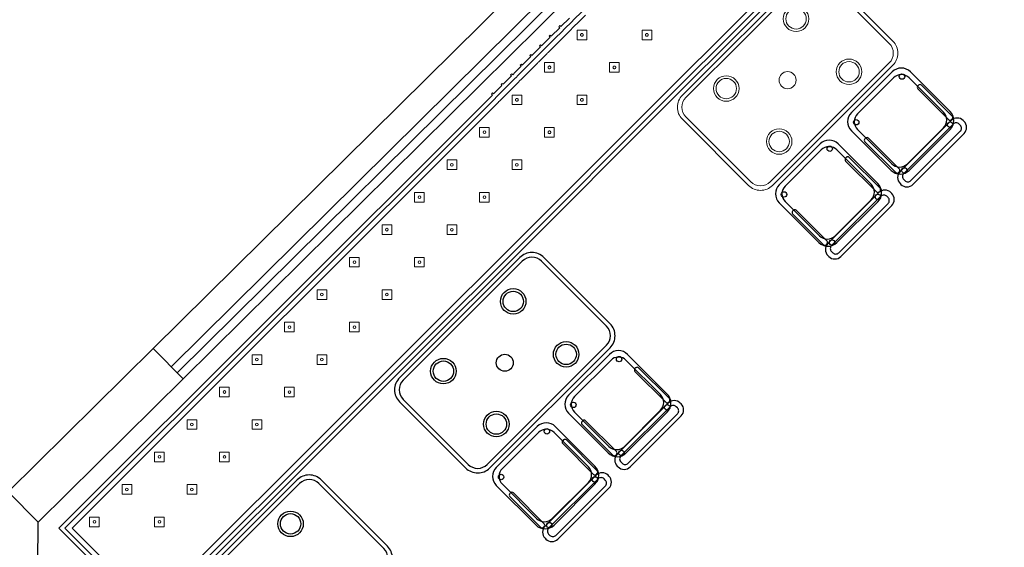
# Model space of a CAD drawing. Header units: metres. Extents: x 2232.4 to 2275.2, y 411.9 to 437.5.
# Tile 4 of 20: x 2238.7 to 2244.5, y 431.4 to 434.5. Entities that reach past the tile are written whole.
import ezdxf

# ---------------------------------------------------------------- set-up
doc = ezdxf.new("R2010")
doc.units = ezdxf.units.M
for name, color, linetype in [('CL', 40, 'Continuous'), ('DOOR', 5, 'Continuous'), ('RP_CHAIRS', 7, 'Continuous'), ('RP_TABLES', 7, 'Continuous'), ('WALL NEW', 40, 'Continuous')]:
    doc.layers.add(name, color=color, linetype=linetype)
doc.layers.add('NC_N1_BANQUETTES', color=7, linetype='Continuous', lineweight=13)
doc.layers.add('NC_N1_TABLES', color=7, linetype='Continuous', lineweight=13)

# ---------------------------------------------------------------- blocks, each defined once
blk = doc.blocks.new('RP_MODERN_EXTENDED_TRIANGLE_L')
at = {"color": 0, "linetype": 'Continuous', "lineweight": -2}
for points in [[(0.8, 0.8), (4.1, 0.8), (4.35, 0.8), (7.89, 0.8), (7.89, 0.035), (4.35, 0.035), (4.289, 0.035), (4.289, 0.027), (4.28, 0.027), (4.28, 0.035), (4.209, 0.035), (4.209, 0.027), (4.2, 0.027), (4.2, 0.035), (4.129, 0.035), (4.129, 0.027), (4.12, 0.027), (4.12, 0.035), (4.1, 0.035), (4.049, 0.035), (4.049, 0.027), (4.04, 0.027), (4.04, 0.035), (3.969, 0.035), (3.969, 0.027), (3.96, 0.027), (3.96, 0.035), (3.889, 0.035), (3.889, 0.027), (3.88, 0.027), (3.88, 0.035), (3.809, 0.035), (3.809, 0.027), (3.8, 0.027), (3.8, 0.035), (3.729, 0.035), (3.729, 0.027), (3.72, 0.027), (3.72, 0.035), (3.649, 0.035)], [(0.8, 0.775), (4.1, 0.775), (4.325, 0.775), (7.865, 0.775), (7.865, 0.06), (4.289, 0.06), (4.2865, 0.0599), (4.2845, 0.0596), (4.2825, 0.0599), (4.28, 0.06), (4.209, 0.06), (4.2065, 0.0599), (4.2045, 0.0596), (4.2025, 0.0599), (4.2, 0.06), (4.129, 0.06), (4.1265, 0.0599), (4.1245, 0.0596), (4.1225, 0.0599), (4.12, 0.06), (4.1, 0.06), (4.1, 0.06), (4.049, 0.06), (4.0465, 0.0599), (4.0445, 0.0596), (4.0425, 0.0599), (4.04, 0.06), (3.969, 0.06), (3.9665, 0.0599), (3.9645, 0.0596), (3.9625, 0.0599), (3.96, 0.06), (3.889, 0.06), (3.8865, 0.0599), (3.8845, 0.0596), (3.8825, 0.0599), (3.88, 0.06), (3.809, 0.06), (3.8065, 0.0599), (3.8045, 0.0596), (3.8025, 0.0599), (3.8, 0.06), (3.729, 0.06), (3.7265, 0.0599), (3.7245, 0.0596), (3.7225, 0.0599), (3.72, 0.06), (3.649, 0.06), (3.6465, 0.0599), (3.6445, 0.0596), (3.6425, 0.0599), (3.64, 0.06), (3.569, 0.06)], [(0.8, 0.745), (4.1, 0.745), (4.295, 0.745), (7.835, 0.745), (7.835, 0.09), (4.295, 0.09), (4.289, 0.09), (4.2845, 0.0898), (4.28, 0.09), (4.209, 0.09), (4.2045, 0.0898), (4.2, 0.09), (4.129, 0.09), (4.1245, 0.0898), (4.12, 0.09), (4.1, 0.09), (4.049, 0.09), (4.0445, 0.0898), (4.04, 0.09), (3.969, 0.09), (3.9645, 0.0898), (3.96, 0.09), (3.889, 0.09), (3.8845, 0.0898), (3.88, 0.09), (3.809, 0.09), (3.8045, 0.0898), (3.8, 0.09), (3.729, 0.09), (3.7245, 0.0898), (3.72, 0.09), (3.649, 0.09), (3.6445, 0.0898), (3.64, 0.09), (3.569, 0.09)]]:
    blk.add_lwpolyline(points, dxfattribs=at)
for points in [[(3.397, 0.387), (3.437, 0.427), (3.397, 0.467), (3.357, 0.427)], [(3.667, 0.387), (3.707, 0.427), (3.667, 0.467), (3.627, 0.427)], [(3.937, 0.387), (3.977, 0.427), (3.937, 0.467), (3.897, 0.427)], [(4.207, 0.387), (4.247, 0.427), (4.207, 0.467), (4.167, 0.427)], [(3.405, 0.427), (3.405, 0.4262), (3.4048, 0.4254), (3.4047, 0.4247), (3.4044, 0.4239), (3.4041, 0.4232), (3.4037, 0.4226), (3.4032, 0.4219), (3.4027, 0.4213), (3.4021, 0.4208), (3.4014, 0.4203), (3.4008, 0.4199), (3.4001, 0.4196), (3.3993, 0.4193), (3.3986, 0.4192), (3.3978, 0.419), (3.397, 0.419), (3.3962, 0.419), (3.3954, 0.4192), (3.3947, 0.4193), (3.3939, 0.4196), (3.3932, 0.4199), (3.3926, 0.4203), (3.3919, 0.4208), (3.3913, 0.4213), (3.3908, 0.4219), (3.3903, 0.4226), (3.3899, 0.4232), (3.3896, 0.4239), (3.3893, 0.4247), (3.3892, 0.4254), (3.389, 0.4262), (3.389, 0.427), (3.389, 0.4278), (3.3892, 0.4286), (3.3893, 0.4293), (3.3896, 0.4301), (3.3899, 0.4308), (3.3903, 0.4314), (3.3908, 0.4321), (3.3913, 0.4327), (3.3919, 0.4332), (3.3926, 0.4337), (3.3932, 0.4341), (3.3939, 0.4344), (3.3947, 0.4347), (3.3954, 0.4348), (3.3962, 0.435), (3.397, 0.435), (3.3978, 0.435), (3.3986, 0.4348), (3.3993, 0.4347), (3.4001, 0.4344), (3.4008, 0.4341), (3.4014, 0.4337), (3.4021, 0.4332), (3.4027, 0.4327), (3.4032, 0.4321), (3.4037, 0.4314), (3.4041, 0.4308), (3.4044, 0.4301), (3.4047, 0.4293), (3.4048, 0.4286), (3.405, 0.4278)], [(3.675, 0.427), (3.675, 0.4262), (3.6748, 0.4254), (3.6747, 0.4247), (3.6744, 0.4239), (3.6741, 0.4232), (3.6737, 0.4226), (3.6732, 0.4219), (3.6727, 0.4213), (3.6721, 0.4208), (3.6714, 0.4203), (3.6708, 0.4199), (3.6701, 0.4196), (3.6693, 0.4193), (3.6686, 0.4192), (3.6678, 0.419), (3.667, 0.419), (3.6662, 0.419), (3.6654, 0.4192), (3.6647, 0.4193), (3.6639, 0.4196), (3.6632, 0.4199), (3.6626, 0.4203), (3.6619, 0.4208), (3.6613, 0.4213), (3.6608, 0.4219), (3.6603, 0.4226), (3.6599, 0.4232), (3.6596, 0.4239), (3.6593, 0.4247), (3.6592, 0.4254), (3.659, 0.4262), (3.659, 0.427), (3.659, 0.4278), (3.6592, 0.4286), (3.6593, 0.4293), (3.6596, 0.4301), (3.6599, 0.4308), (3.6603, 0.4314), (3.6608, 0.4321), (3.6613, 0.4327), (3.6619, 0.4332), (3.6626, 0.4337), (3.6632, 0.4341), (3.6639, 0.4344), (3.6647, 0.4347), (3.6654, 0.4348), (3.6662, 0.435), (3.667, 0.435), (3.6678, 0.435), (3.6686, 0.4348), (3.6693, 0.4347), (3.6701, 0.4344), (3.6708, 0.4341), (3.6714, 0.4337), (3.6721, 0.4332), (3.6727, 0.4327), (3.6732, 0.4321), (3.6737, 0.4314), (3.6741, 0.4308), (3.6744, 0.4301), (3.6747, 0.4293), (3.6748, 0.4286), (3.675, 0.4278)], [(3.945, 0.427), (3.945, 0.4262), (3.9448, 0.4254), (3.9447, 0.4247), (3.9444, 0.4239), (3.9441, 0.4232), (3.9437, 0.4226), (3.9432, 0.4219), (3.9427, 0.4213), (3.9421, 0.4208), (3.9414, 0.4203), (3.9408, 0.4199), (3.9401, 0.4196), (3.9393, 0.4193), (3.9386, 0.4192), (3.9378, 0.419), (3.937, 0.419), (3.9362, 0.419), (3.9354, 0.4192), (3.9347, 0.4193), (3.9339, 0.4196), (3.9332, 0.4199), (3.9326, 0.4203), (3.9319, 0.4208), (3.9313, 0.4213), (3.9308, 0.4219), (3.9303, 0.4226), (3.9299, 0.4232), (3.9296, 0.4239), (3.9293, 0.4247), (3.9292, 0.4254), (3.929, 0.4262), (3.929, 0.427), (3.929, 0.4278), (3.9292, 0.4286), (3.9293, 0.4293), (3.9296, 0.4301), (3.9299, 0.4308), (3.9303, 0.4314), (3.9308, 0.4321), (3.9313, 0.4327), (3.9319, 0.4332), (3.9326, 0.4337), (3.9332, 0.4341), (3.9339, 0.4344), (3.9347, 0.4347), (3.9354, 0.4348), (3.9362, 0.435), (3.937, 0.435), (3.9378, 0.435), (3.9386, 0.4348), (3.9393, 0.4347), (3.9401, 0.4344), (3.9408, 0.4341), (3.9414, 0.4337), (3.9421, 0.4332), (3.9427, 0.4327), (3.9432, 0.4321), (3.9437, 0.4314), (3.9441, 0.4308), (3.9444, 0.4301), (3.9447, 0.4293), (3.9448, 0.4286), (3.945, 0.4278)], [(4.215, 0.427), (4.215, 0.4262), (4.2148, 0.4254), (4.2147, 0.4247), (4.2144, 0.4239), (4.2141, 0.4232), (4.2137, 0.4226), (4.2132, 0.4219), (4.2127, 0.4213), (4.2121, 0.4208), (4.2114, 0.4203), (4.2108, 0.4199), (4.2101, 0.4196), (4.2093, 0.4193), (4.2086, 0.4192), (4.2078, 0.419), (4.207, 0.419), (4.2062, 0.419), (4.2054, 0.4192), (4.2047, 0.4193), (4.2039, 0.4196), (4.2032, 0.4199), (4.2026, 0.4203), (4.2019, 0.4208), (4.2013, 0.4213), (4.2008, 0.4219), (4.2003, 0.4226), (4.1999, 0.4232), (4.1996, 0.4239), (4.1993, 0.4247), (4.1992, 0.4254), (4.199, 0.4262), (4.199, 0.427), (4.199, 0.4278), (4.1992, 0.4286), (4.1993, 0.4293), (4.1996, 0.4301), (4.1999, 0.4308), (4.2003, 0.4314), (4.2008, 0.4321), (4.2013, 0.4327), (4.2019, 0.4332), (4.2026, 0.4337), (4.2032, 0.4341), (4.2039, 0.4344), (4.2047, 0.4347), (4.2054, 0.4348), (4.2062, 0.435), (4.207, 0.435), (4.2078, 0.435), (4.2086, 0.4348), (4.2093, 0.4347), (4.2101, 0.4344), (4.2108, 0.4341), (4.2114, 0.4337), (4.2121, 0.4332), (4.2127, 0.4327), (4.2132, 0.4321), (4.2137, 0.4314), (4.2141, 0.4308), (4.2144, 0.4301), (4.2147, 0.4293), (4.2148, 0.4286), (4.215, 0.4278)], [(3.667, 0.117), (3.707, 0.157), (3.667, 0.197), (3.627, 0.157)], [(3.937, 0.117), (3.977, 0.157), (3.937, 0.197), (3.897, 0.157)], [(4.207, 0.117), (4.247, 0.157), (4.207, 0.197), (4.167, 0.157)], [(3.675, 0.157), (3.675, 0.1562), (3.6748, 0.1554), (3.6747, 0.1547), (3.6744, 0.1539), (3.6741, 0.1532), (3.6737, 0.1526), (3.6732, 0.1519), (3.6727, 0.1513), (3.6721, 0.1508), (3.6714, 0.1503), (3.6708, 0.1499), (3.6701, 0.1496), (3.6693, 0.1493), (3.6686, 0.1492), (3.6678, 0.149), (3.667, 0.149), (3.6662, 0.149), (3.6654, 0.1492), (3.6647, 0.1493), (3.6639, 0.1496), (3.6632, 0.1499), (3.6626, 0.1503), (3.6619, 0.1508), (3.6613, 0.1513), (3.6608, 0.1519), (3.6603, 0.1526), (3.6599, 0.1532), (3.6596, 0.1539), (3.6593, 0.1547), (3.6592, 0.1554), (3.659, 0.1562), (3.659, 0.157), (3.659, 0.1578), (3.6592, 0.1586), (3.6593, 0.1593), (3.6596, 0.1601), (3.6599, 0.1608), (3.6603, 0.1614), (3.6608, 0.1621), (3.6613, 0.1627), (3.6619, 0.1632), (3.6626, 0.1637), (3.6632, 0.1641), (3.6639, 0.1644), (3.6647, 0.1647), (3.6654, 0.1648), (3.6662, 0.165), (3.667, 0.165), (3.6678, 0.165), (3.6686, 0.1648), (3.6693, 0.1647), (3.6701, 0.1644), (3.6708, 0.1641), (3.6714, 0.1637), (3.6721, 0.1632), (3.6727, 0.1627), (3.6732, 0.1621), (3.6737, 0.1614), (3.6741, 0.1608), (3.6744, 0.1601), (3.6747, 0.1593), (3.6748, 0.1586), (3.675, 0.1578)], [(3.945, 0.157), (3.945, 0.1562), (3.9448, 0.1554), (3.9447, 0.1547), (3.9444, 0.1539), (3.9441, 0.1532), (3.9437, 0.1526), (3.9432, 0.1519), (3.9427, 0.1513), (3.9421, 0.1508), (3.9414, 0.1503), (3.9408, 0.1499), (3.9401, 0.1496), (3.9393, 0.1493), (3.9386, 0.1492), (3.9378, 0.149), (3.937, 0.149), (3.9362, 0.149), (3.9354, 0.1492), (3.9347, 0.1493), (3.9339, 0.1496), (3.9332, 0.1499), (3.9326, 0.1503), (3.9319, 0.1508), (3.9313, 0.1513), (3.9308, 0.1519), (3.9303, 0.1526), (3.9299, 0.1532), (3.9296, 0.1539), (3.9293, 0.1547), (3.9292, 0.1554), (3.929, 0.1562), (3.929, 0.157), (3.929, 0.1578), (3.9292, 0.1586), (3.9293, 0.1593), (3.9296, 0.1601), (3.9299, 0.1608), (3.9303, 0.1614), (3.9308, 0.1621), (3.9313, 0.1627), (3.9319, 0.1632), (3.9326, 0.1637), (3.9332, 0.1641), (3.9339, 0.1644), (3.9347, 0.1647), (3.9354, 0.1648), (3.9362, 0.165), (3.937, 0.165), (3.9378, 0.165), (3.9386, 0.1648), (3.9393, 0.1647), (3.9401, 0.1644), (3.9408, 0.1641), (3.9414, 0.1637), (3.9421, 0.1632), (3.9427, 0.1627), (3.9432, 0.1621), (3.9437, 0.1614), (3.9441, 0.1608), (3.9444, 0.1601), (3.9447, 0.1593), (3.9448, 0.1586), (3.945, 0.1578)], [(4.215, 0.157), (4.215, 0.1562), (4.2148, 0.1554), (4.2147, 0.1547), (4.2144, 0.1539), (4.2141, 0.1532), (4.2137, 0.1526), (4.2132, 0.1519), (4.2127, 0.1513), (4.2121, 0.1508), (4.2114, 0.1503), (4.2108, 0.1499), (4.2101, 0.1496), (4.2093, 0.1493), (4.2086, 0.1492), (4.2078, 0.149), (4.207, 0.149), (4.2062, 0.149), (4.2054, 0.1492), (4.2047, 0.1493), (4.2039, 0.1496), (4.2032, 0.1499), (4.2026, 0.1503), (4.2019, 0.1508), (4.2013, 0.1513), (4.2008, 0.1519), (4.2003, 0.1526), (4.1999, 0.1532), (4.1996, 0.1539), (4.1993, 0.1547), (4.1992, 0.1554), (4.199, 0.1562), (4.199, 0.157), (4.199, 0.1578), (4.1992, 0.1586), (4.1993, 0.1593), (4.1996, 0.1601), (4.1999, 0.1608), (4.2003, 0.1614), (4.2008, 0.1621), (4.2013, 0.1627), (4.2019, 0.1632), (4.2026, 0.1637), (4.2032, 0.1641), (4.2039, 0.1644), (4.2047, 0.1647), (4.2054, 0.1648), (4.2062, 0.165), (4.207, 0.165), (4.2078, 0.165), (4.2086, 0.1648), (4.2093, 0.1647), (4.2101, 0.1644), (4.2108, 0.1641), (4.2114, 0.1637), (4.2121, 0.1632), (4.2127, 0.1627), (4.2132, 0.1621), (4.2137, 0.1614), (4.2141, 0.1608), (4.2144, 0.1601), (4.2147, 0.1593), (4.2148, 0.1586), (4.215, 0.1578)]]:
    blk.add_lwpolyline(points, close=True, dxfattribs=at)
at = {"color": 0, "lineweight": -2}
for points in [[(4.477, 0.387), (4.517, 0.427), (4.477, 0.467), (4.437, 0.427)], [(4.747, 0.387), (4.787, 0.427), (4.747, 0.467), (4.707, 0.427)], [(5.017, 0.387), (5.057, 0.427), (5.017, 0.467), (4.977, 0.427)], [(5.287, 0.387), (5.327, 0.427), (5.287, 0.467), (5.247, 0.427)], [(5.557, 0.387), (5.597, 0.427), (5.557, 0.467), (5.517, 0.427)], [(5.827, 0.387), (5.867, 0.427), (5.827, 0.467), (5.787, 0.427)], [(6.097, 0.387), (6.137, 0.427), (6.097, 0.467), (6.057, 0.427)], [(6.367, 0.387), (6.407, 0.427), (6.367, 0.467), (6.327, 0.427)], [(6.637, 0.387), (6.677, 0.427), (6.637, 0.467), (6.597, 0.427)], [(6.907, 0.387), (6.947, 0.427), (6.907, 0.467), (6.867, 0.427)], [(7.177, 0.387), (7.217, 0.427), (7.177, 0.467), (7.137, 0.427)], [(7.447, 0.387), (7.487, 0.427), (7.447, 0.467), (7.407, 0.427)], [(4.477, 0.117), (4.517, 0.157), (4.477, 0.197), (4.437, 0.157)], [(4.747, 0.117), (4.787, 0.157), (4.747, 0.197), (4.707, 0.157)], [(5.017, 0.117), (5.057, 0.157), (5.017, 0.197), (4.977, 0.157)], [(5.287, 0.117), (5.327, 0.157), (5.287, 0.197), (5.247, 0.157)], [(5.557, 0.117), (5.597, 0.157), (5.557, 0.197), (5.517, 0.157)], [(5.827, 0.117), (5.867, 0.157), (5.827, 0.197), (5.787, 0.157)], [(6.097, 0.117), (6.137, 0.157), (6.097, 0.197), (6.057, 0.157)], [(6.367, 0.117), (6.407, 0.157), (6.367, 0.197), (6.327, 0.157)], [(6.637, 0.117), (6.677, 0.157), (6.637, 0.197), (6.597, 0.157)], [(6.907, 0.117), (6.947, 0.157), (6.907, 0.197), (6.867, 0.157)], [(7.177, 0.117), (7.217, 0.157), (7.177, 0.197), (7.137, 0.157)], [(7.447, 0.117), (7.487, 0.157), (7.447, 0.197), (7.407, 0.157)], [(7.717, 0.117), (7.757, 0.157), (7.717, 0.197), (7.677, 0.157)]]:
    blk.add_lwpolyline(points, close=True, dxfattribs=at)
for centre in [(4.477, 0.427), (4.747, 0.427), (5.017, 0.427), (5.287, 0.427), (5.557, 0.427), (5.827, 0.427), (6.097, 0.427), (6.367, 0.427), (6.637, 0.427), (6.907, 0.427), (7.177, 0.427), (7.447, 0.427), (4.477, 0.157), (4.747, 0.157), (5.017, 0.157), (5.287, 0.157), (5.557, 0.157), (5.827, 0.157), (6.097, 0.157), (6.367, 0.157), (6.637, 0.157), (6.907, 0.157), (7.177, 0.157), (7.447, 0.157), (7.717, 0.157)]:
    blk.add_circle(centre, 0.008, dxfattribs=at)
blk = doc.blocks.new('RP_MODERN_TABLE_4')
at = {"color": 0}
for points in [[(-0.5, -0.375), (0.5, -0.375, 0.414214), (0.6, -0.275), (0.6, 0.275, 0.414214), (0.5, 0.375), (-0.5, 0.375, 0.414214), (-0.6, 0.275), (-0.6, -0.275, 0.414214)], [(-0.495, -0.35), (0.495, -0.35, 0.414214), (0.575, -0.27), (0.575, 0.27, 0.414214), (0.495, 0.35), (-0.495, 0.35, 0.414214), (-0.575, 0.27), (-0.575, -0.27, 0.414214)]]:
    blk.add_lwpolyline(points, format="xyb", close=True, dxfattribs=at)
for centre, radius in [((-0.29, 0.22), 0.075), ((0.29, 0.22), 0.075), ((-0.29, 0.22), 0.06), ((0.29, 0.22), 0.06), ((0, 0), 0.05), ((-0.29, -0.22), 0.075), ((-0.29, -0.22), 0.06), ((0.29, -0.22), 0.075), ((0.29, -0.22), 0.06)]:
    blk.add_circle(centre, radius, dxfattribs=at)
blk = doc.blocks.new('RP_MODERN_CHAIR')
at = {"color": 0}
for points in [[(-0.212, 0.172), (0.212, 0.172, 0.414214), (0.262, 0.222), (0.262, 0.229, 0.414214), (0.212, 0.279), (-0.212, 0.279, 0.414214), (-0.262, 0.229), (-0.262, 0.222, 0.414214)], [(-0.205, 0.195), (0.205, 0.195, 0.414214), (0.23, 0.22), (0.23, 0.23, 0.414214), (0.205, 0.255), (-0.205, 0.255, 0.414214), (-0.23, 0.23), (-0.23, 0.22, 0.414214)], [(-0.17, -0.275), (0.17, -0.275, 0.414214), (0.245, -0.2), (0.245, 0.13, 0.414214), (0.17, 0.205), (-0.17, 0.205, 0.414214), (-0.245, 0.13), (-0.245, -0.2, 0.414214)], [(-0.223, -0.11), (-0.217, -0.11, 0.414214), (-0.205, -0.098), (-0.205, 0.158, 0.414214), (-0.217, 0.17), (-0.223, 0.17, 0.414214), (-0.235, 0.158), (-0.235, -0.098, 0.414214)], [(-0.15, -0.245), (0.15, -0.245, 0.414214), (0.215, -0.18), (0.215, 0.105, 0.414214), (0.15, 0.17), (-0.15, 0.17, 0.414214), (-0.215, 0.105), (-0.215, -0.18, 0.414214)], [(0.217, -0.11), (0.223, -0.11, 0.414214), (0.235, -0.098), (0.235, 0.158, 0.414214), (0.223, 0.17), (0.217, 0.17, 0.414214), (0.205, 0.158), (0.205, -0.098, 0.414214)]]:
    blk.add_lwpolyline(points, format="xyb", close=True, dxfattribs=at)
for centre in [(-0.19, 0.185), (0.19, 0.185), (-0.19, -0.215), (0.19, -0.215)]:
    blk.add_circle(centre, 0.016, dxfattribs=at)

msp = doc.modelspace()

# ---------------------------------------------------------------- linework, layer by layer
at = {"layer": 'CL'}
msp.add_lwpolyline([(2238.8459, 431.5296), (2238.6701, 431.7074), (2238.4201, 431.7087), (2238.2424, 431.5329), (2238.241, 431.2829), (2238.4168, 431.1052), (2238.6668, 431.1038), (2238.8446, 431.2796)], close=True, dxfattribs=at)
at = {"layer": 'DOOR'}
for p, q in [((2239.522, 432.55), (2243.3611, 436.3476)), ((2239.6275, 432.4434), (2243.4666, 436.2409)), ((2239.6626, 432.4078), (2243.5017, 436.2054)), ((2239.6978, 432.3723), (2243.5369, 436.1698))]:
    msp.add_line(p, q, dxfattribs=at)
at = {"layer": 'WALL NEW'}
for p, q in [((2239.522, 432.55), (2238.6701, 431.7074)), ((2239.522, 432.55), (2239.6978, 432.3723)), ((2239.6978, 432.3723), (2238.8459, 431.5296))]:
    msp.add_line(p, q, dxfattribs=at)

# ---------------------------------------------------------------- block references
at = {"layer": 'NC_N1_BANQUETTES', "linetype": 'Continuous', "rotation": 224.9851542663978}
msp.add_blockref('RP_MODERN_EXTENDED_TRIANGLE_L', (2244.5243, 437.0975), dxfattribs=at)
at = {"layer": 'NC_N1_TABLES', "linetype": 'Continuous', "rotation": 224.9851542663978}
msp.add_blockref('RP_MODERN_TABLE_4', (2243.2507, 434.128), dxfattribs=at)
at = {"layer": 'RP_CHAIRS', "linetype": 'Continuous', "rotation": 224.9851542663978}
for p in [(2243.9401, 433.8627), (2243.5157, 433.4385)]:
    msp.add_blockref('RP_MODERN_CHAIR', p, dxfattribs=at)
at = {"layer": 'RP_CHAIRS', "rotation": 224.9851542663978}
for p in [(2242.2779, 432.2014), (2241.8535, 431.7772)]:
    msp.add_blockref('RP_MODERN_CHAIR', p, dxfattribs=at)
at = {"layer": 'RP_TABLES', "rotation": 224.9851542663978}
for p in [(2241.5886, 432.4667), (2240.2801, 431.1589)]:
    msp.add_blockref('RP_MODERN_TABLE_4', p, dxfattribs=at)

doc.saveas('drawing.dxf')
